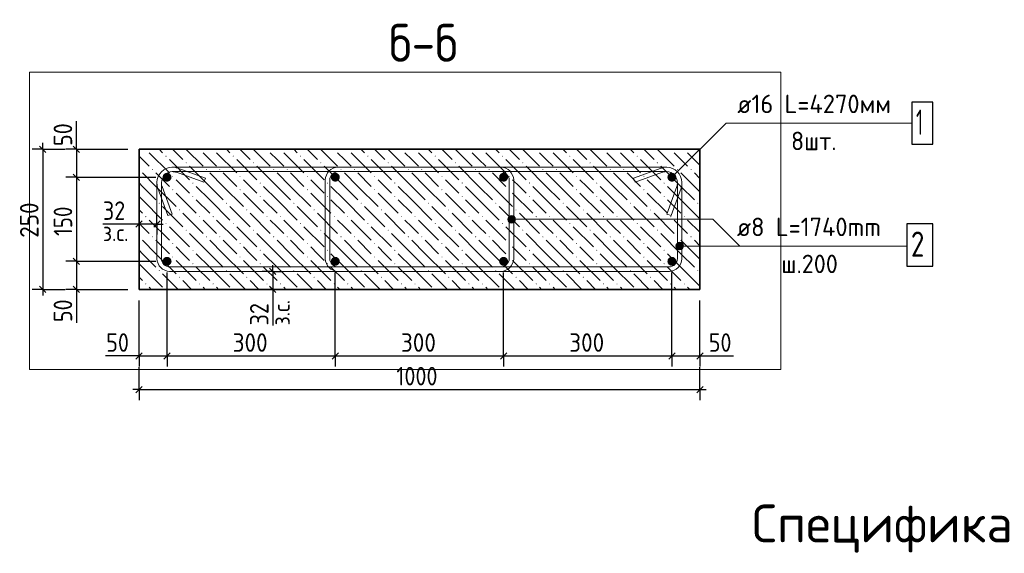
# Model space of a CAD drawing. Header units: millimetres. Extents: x 0 to 50400, y 0 to 35640.
# Tile 11 of 13: x 19548 to 33591, y 20137 to 27752. Entities that reach past the tile are written whole.
import ezdxf

# ---------------------------------------------------------------- set-up
doc = ezdxf.new("R2010")
doc.units = ezdxf.units.MM
doc.linetypes.add('______2', pattern=[324, 240, -84])
for name, color, linetype, lineweight in [('Standard', 7, 'Continuous', 25), ('ЖБ Пилон', 7, 'Continuous', 35), ('Заголовок чертежа', 7, 'Continuous', 25), ('Позиционная метка линия выноска', 7, 'Continuous', 13)]:
    doc.layers.add(name, color=color, linetype=linetype, lineweight=lineweight)
doc.layers.add('Размерная выноска', color=7, linetype='Continuous')
doc.layers.add('Стена фоновая арматура Х1', color=7, linetype='______2', true_color=0xa0a0a0)
doc.layers.add('Стена Хомут', color=7, linetype='______2', true_color=0xa0a0a0)
doc.styles.add('ISOCPEUR', font='txt')

msp = doc.modelspace()

# ---------------------------------------------------------------- hatches: boundary and pattern name
at = {"layer": 'ЖБ Пилон', "linetype": 'Continuous', "lineweight": 18, "transparency": 33554687}
for points in [[(21355, 25901), (21347, 25893), (21339, 25901), (21342, 25904), (21352, 25904)], [(22123, 25901), (22115, 25893), (22107, 25901), (22110, 25904), (22120, 25904)], [(22315, 25901), (22307, 25893), (22299, 25901), (22302, 25904), (22312, 25904)], [(23083, 25901), (23075, 25893), (23067, 25901), (23070, 25904), (23080, 25904)], [(23275, 25901), (23267, 25893), (23259, 25901), (23262, 25904), (23272, 25904)], [(24043, 25901), (24035, 25893), (24027, 25901), (24030, 25904), (24040, 25904)], [(24235, 25901), (24227, 25893), (24219, 25901), (24222, 25904), (24232, 25904)], [(25003, 25901), (24995, 25893), (24987, 25901), (24990, 25904), (25000, 25904)], [(25195, 25901), (25187, 25893), (25179, 25901), (25182, 25904), (25192, 25904)], [(25963, 25901), (25955, 25893), (25947, 25901), (25950, 25904), (25960, 25904)], [(26155, 25901), (26147, 25893), (26139, 25901), (26142, 25904), (26152, 25904)], [(26923, 25901), (26915, 25893), (26907, 25901), (26910, 25904), (26920, 25904)], [(27115, 25901), (27107, 25893), (27099, 25901), (27102, 25904), (27112, 25904)], [(27883, 25901), (27875, 25893), (27867, 25901), (27870, 25904), (27880, 25904)], [(28075, 25901), (28067, 25893), (28059, 25901), (28062, 25904), (28072, 25904)], [(28843, 25901), (28835, 25893), (28827, 25901), (28830, 25904), (28840, 25904)], [(29035, 25901), (29027, 25893), (29019, 25901), (29022, 25904), (29032, 25904)], [(21643, 25805), (21635, 25797), (21627, 25805), (21635, 25813)], [(21931, 25709), (21923, 25701), (21915, 25709), (21923, 25717)], [(22603, 25805), (22595, 25797), (22587, 25805), (22595, 25813)], [(22891, 25709), (22883, 25701), (22875, 25709), (22883, 25717)], [(23563, 25805), (23555, 25797), (23547, 25805), (23555, 25813)], [(23851, 25709), (23843, 25701), (23835, 25709), (23843, 25717)], [(24523, 25805), (24515, 25797), (24507, 25805), (24515, 25813)], [(24811, 25709), (24803, 25701), (24795, 25709), (24803, 25717)], [(25483, 25805), (25475, 25797), (25467, 25805), (25475, 25813)], [(25771, 25709), (25763, 25701), (25755, 25709), (25763, 25717)], [(26443, 25805), (26435, 25797), (26427, 25805), (26435, 25813)], [(26731, 25709), (26723, 25701), (26715, 25709), (26723, 25717)], [(27403, 25805), (27395, 25797), (27387, 25805), (27395, 25813)], [(27691, 25709), (27683, 25701), (27675, 25709), (27683, 25717)], [(28363, 25805), (28355, 25797), (28347, 25805), (28355, 25813)], [(28651, 25709), (28643, 25701), (28635, 25709), (28643, 25717)], [(21259, 25613), (21251, 25605), (21250, 25606), (21250, 25619), (21251, 25621)], [(21451, 25613), (21443, 25605), (21435, 25613), (21443, 25621)], [(22219, 25613), (22211, 25605), (22203, 25613), (22211, 25621)], [(22411, 25613), (22403, 25605), (22395, 25613), (22403, 25621)], [(23179, 25613), (23171, 25605), (23163, 25613), (23171, 25621)], [(23371, 25613), (23363, 25605), (23355, 25613), (23363, 25621)], [(24139, 25613), (24131, 25605), (24123, 25613), (24131, 25621)], [(24331, 25613), (24323, 25605), (24315, 25613), (24323, 25621)], [(25099, 25613), (25091, 25605), (25083, 25613), (25091, 25621)], [(25291, 25613), (25283, 25605), (25275, 25613), (25283, 25621)], [(26059, 25613), (26051, 25605), (26043, 25613), (26051, 25621)], [(26251, 25613), (26243, 25605), (26235, 25613), (26243, 25621)], [(27019, 25613), (27011, 25605), (27003, 25613), (27011, 25621)], [(27211, 25613), (27203, 25605), (27195, 25613), (27203, 25621)], [(27979, 25613), (27971, 25605), (27963, 25613), (27971, 25621)], [(28171, 25613), (28163, 25605), (28155, 25613), (28163, 25621)], [(28939, 25613), (28931, 25605), (28923, 25613), (28931, 25621)], [(29131, 25613), (29123, 25605), (29115, 25613), (29123, 25621)], [(21739, 25517), (21731, 25509), (21723, 25517), (21731, 25525)], [(22027, 25421), (22019, 25413), (22011, 25421), (22019, 25429)], [(22699, 25517), (22691, 25509), (22683, 25517), (22691, 25525)], [(22987, 25421), (22979, 25413), (22971, 25421), (22979, 25429)], [(23659, 25517), (23651, 25509), (23643, 25517), (23651, 25525)], [(23947, 25421), (23939, 25413), (23931, 25421), (23939, 25429)], [(24619, 25517), (24611, 25509), (24603, 25517), (24611, 25525)], [(24907, 25421), (24899, 25413), (24891, 25421), (24899, 25429)], [(25579, 25517), (25571, 25509), (25563, 25517), (25571, 25525)], [(25867, 25421), (25859, 25413), (25851, 25421), (25859, 25429)], [(26539, 25517), (26531, 25509), (26523, 25517), (26531, 25525)], [(26827, 25421), (26819, 25413), (26811, 25421), (26819, 25429)], [(27499, 25517), (27491, 25509), (27483, 25517), (27491, 25525)], [(27787, 25421), (27779, 25413), (27771, 25421), (27779, 25429)], [(28459, 25517), (28451, 25509), (28443, 25517), (28451, 25525)], [(28747, 25421), (28739, 25413), (28731, 25421), (28739, 25429)], [(21739, 25325), (21731, 25317), (21723, 25325), (21731, 25333)], [(22699, 25325), (22691, 25317), (22683, 25325), (22691, 25333)], [(23659, 25325), (23651, 25317), (23643, 25325), (23651, 25333)], [(24619, 25325), (24611, 25317), (24603, 25325), (24611, 25333)], [(25579, 25325), (25571, 25317), (25563, 25325), (25571, 25333)], [(26539, 25325), (26531, 25317), (26523, 25325), (26531, 25333)], [(27499, 25325), (27491, 25317), (27483, 25325), (27491, 25333)], [(28459, 25325), (28451, 25317), (28443, 25325), (28451, 25333)], [(21547, 25133), (21539, 25125), (21531, 25133), (21539, 25141)], [(22027, 25229), (22019, 25221), (22011, 25229), (22019, 25237)], [(22507, 25133), (22499, 25125), (22491, 25133), (22499, 25141)], [(22987, 25229), (22979, 25221), (22971, 25229), (22979, 25237)], [(23467, 25133), (23459, 25125), (23451, 25133), (23459, 25141)], [(23947, 25229), (23939, 25221), (23931, 25229), (23939, 25237)], [(24427, 25133), (24419, 25125), (24411, 25133), (24419, 25141)], [(24907, 25229), (24899, 25221), (24891, 25229), (24899, 25237)], [(25387, 25133), (25379, 25125), (25371, 25133), (25379, 25141)], [(25867, 25229), (25859, 25221), (25851, 25229), (25859, 25237)], [(26347, 25133), (26339, 25125), (26331, 25133), (26339, 25141)], [(26827, 25229), (26819, 25221), (26811, 25229), (26819, 25237)], [(27307, 25133), (27299, 25125), (27291, 25133), (27299, 25141)], [(27787, 25229), (27779, 25221), (27771, 25229), (27779, 25237)], [(28267, 25133), (28259, 25125), (28251, 25133), (28259, 25141)], [(28747, 25229), (28739, 25221), (28731, 25229), (28739, 25237)], [(29227, 25133), (29219, 25125), (29211, 25133), (29219, 25141)], [(21835, 25037), (21827, 25029), (21819, 25037), (21827, 25045)], [(22795, 25037), (22787, 25029), (22779, 25037), (22787, 25045)], [(23755, 25037), (23747, 25029), (23739, 25037), (23747, 25045)], [(24715, 25037), (24707, 25029), (24699, 25037), (24707, 25045)], [(25675, 25037), (25667, 25029), (25659, 25037), (25667, 25045)], [(26635, 25037), (26627, 25029), (26619, 25037), (26627, 25045)], [(27595, 25037), (27587, 25029), (27579, 25037), (27587, 25045)], [(28555, 25037), (28547, 25029), (28539, 25037), (28547, 25045)], [(21355, 24941), (21347, 24933), (21339, 24941), (21347, 24949)], [(22123, 24941), (22115, 24933), (22107, 24941), (22115, 24949)], [(22315, 24941), (22307, 24933), (22299, 24941), (22307, 24949)], [(23083, 24941), (23075, 24933), (23067, 24941), (23075, 24949)], [(23275, 24941), (23267, 24933), (23259, 24941), (23267, 24949)], [(24043, 24941), (24035, 24933), (24027, 24941), (24035, 24949)], [(24235, 24941), (24227, 24933), (24219, 24941), (24227, 24949)], [(25003, 24941), (24995, 24933), (24987, 24941), (24995, 24949)], [(25195, 24941), (25187, 24933), (25179, 24941), (25187, 24949)], [(25963, 24941), (25955, 24933), (25947, 24941), (25955, 24949)], [(26155, 24941), (26147, 24933), (26139, 24941), (26147, 24949)], [(26923, 24941), (26915, 24933), (26907, 24941), (26915, 24949)], [(27115, 24941), (27107, 24933), (27099, 24941), (27107, 24949)], [(27883, 24941), (27875, 24933), (27867, 24941), (27875, 24949)], [(28075, 24941), (28067, 24933), (28059, 24941), (28067, 24949)], [(28843, 24941), (28835, 24933), (28827, 24941), (28835, 24949)], [(29035, 24941), (29027, 24933), (29019, 24941), (29027, 24949)], [(21643, 24845), (21635, 24837), (21627, 24845), (21635, 24853)], [(21931, 24749), (21923, 24741), (21915, 24749), (21923, 24757)], [(22603, 24845), (22595, 24837), (22587, 24845), (22595, 24853)], [(22891, 24749), (22883, 24741), (22875, 24749), (22883, 24757)], [(23563, 24845), (23555, 24837), (23547, 24845), (23555, 24853)], [(23851, 24749), (23843, 24741), (23835, 24749), (23843, 24757)], [(24523, 24845), (24515, 24837), (24507, 24845), (24515, 24853)], [(24811, 24749), (24803, 24741), (24795, 24749), (24803, 24757)], [(25483, 24845), (25475, 24837), (25467, 24845), (25475, 24853)], [(25771, 24749), (25763, 24741), (25755, 24749), (25763, 24757)], [(26443, 24845), (26435, 24837), (26427, 24845), (26435, 24853)], [(26731, 24749), (26723, 24741), (26715, 24749), (26723, 24757)], [(27403, 24845), (27395, 24837), (27387, 24845), (27395, 24853)], [(27691, 24749), (27683, 24741), (27675, 24749), (27683, 24757)], [(28363, 24845), (28355, 24837), (28347, 24845), (28355, 24853)], [(28651, 24749), (28643, 24741), (28635, 24749), (28643, 24757)], [(21259, 24653), (21251, 24645), (21250, 24646), (21250, 24659), (21251, 24661)], [(21451, 24653), (21443, 24645), (21435, 24653), (21443, 24661)], [(22219, 24653), (22211, 24645), (22203, 24653), (22211, 24661)], [(22411, 24653), (22403, 24645), (22395, 24653), (22403, 24661)], [(23179, 24653), (23171, 24645), (23163, 24653), (23171, 24661)], [(23371, 24653), (23363, 24645), (23355, 24653), (23363, 24661)], [(24139, 24653), (24131, 24645), (24123, 24653), (24131, 24661)], [(24331, 24653), (24323, 24645), (24315, 24653), (24323, 24661)], [(25099, 24653), (25091, 24645), (25083, 24653), (25091, 24661)], [(25291, 24653), (25283, 24645), (25275, 24653), (25283, 24661)], [(26059, 24653), (26051, 24645), (26043, 24653), (26051, 24661)], [(26251, 24653), (26243, 24645), (26235, 24653), (26243, 24661)], [(27019, 24653), (27011, 24645), (27003, 24653), (27011, 24661)], [(27211, 24653), (27203, 24645), (27195, 24653), (27203, 24661)], [(27979, 24653), (27971, 24645), (27963, 24653), (27971, 24661)], [(28171, 24653), (28163, 24645), (28155, 24653), (28163, 24661)], [(28939, 24653), (28931, 24645), (28923, 24653), (28931, 24661)], [(29131, 24653), (29123, 24645), (29115, 24653), (29123, 24661)], [(21739, 24557), (21731, 24549), (21723, 24557), (21731, 24565)], [(22027, 24461), (22019, 24453), (22011, 24461), (22019, 24469)], [(22699, 24557), (22691, 24549), (22683, 24557), (22691, 24565)], [(22987, 24461), (22979, 24453), (22971, 24461), (22979, 24469)], [(23659, 24557), (23651, 24549), (23643, 24557), (23651, 24565)], [(23947, 24461), (23939, 24453), (23931, 24461), (23939, 24469)], [(24619, 24557), (24611, 24549), (24603, 24557), (24611, 24565)], [(24907, 24461), (24899, 24453), (24891, 24461), (24899, 24469)], [(25579, 24557), (25571, 24549), (25563, 24557), (25571, 24565)], [(25867, 24461), (25859, 24453), (25851, 24461), (25859, 24469)], [(26539, 24557), (26531, 24549), (26523, 24557), (26531, 24565)], [(26827, 24461), (26819, 24453), (26811, 24461), (26819, 24469)], [(27499, 24557), (27491, 24549), (27483, 24557), (27491, 24565)], [(27787, 24461), (27779, 24453), (27771, 24461), (27779, 24469)], [(28459, 24557), (28451, 24549), (28443, 24557), (28451, 24565)], [(28747, 24461), (28739, 24453), (28731, 24461), (28739, 24469)], [(21739, 24365), (21731, 24357), (21723, 24365), (21731, 24373)], [(22699, 24365), (22691, 24357), (22683, 24365), (22691, 24373)], [(23659, 24365), (23651, 24357), (23643, 24365), (23651, 24373)], [(24619, 24365), (24611, 24357), (24603, 24365), (24611, 24373)], [(25579, 24365), (25571, 24357), (25563, 24365), (25571, 24373)], [(26539, 24365), (26531, 24357), (26523, 24365), (26531, 24373)], [(27499, 24365), (27491, 24357), (27483, 24365), (27491, 24373)], [(28459, 24365), (28451, 24357), (28443, 24365), (28451, 24373)], [(21547, 24173), (21539, 24165), (21531, 24173), (21539, 24181)], [(22027, 24269), (22019, 24261), (22011, 24269), (22019, 24277)], [(22507, 24173), (22499, 24165), (22491, 24173), (22499, 24181)], [(22987, 24269), (22979, 24261), (22971, 24269), (22979, 24277)], [(23467, 24173), (23459, 24165), (23451, 24173), (23459, 24181)], [(23947, 24269), (23939, 24261), (23931, 24269), (23939, 24277)], [(24427, 24173), (24419, 24165), (24411, 24173), (24419, 24181)], [(24907, 24269), (24899, 24261), (24891, 24269), (24899, 24277)], [(25387, 24173), (25379, 24165), (25371, 24173), (25379, 24181)], [(25867, 24269), (25859, 24261), (25851, 24269), (25859, 24277)], [(26347, 24173), (26339, 24165), (26331, 24173), (26339, 24181)], [(26827, 24269), (26819, 24261), (26811, 24269), (26819, 24277)], [(27307, 24173), (27299, 24165), (27291, 24173), (27299, 24181)], [(27787, 24269), (27779, 24261), (27771, 24269), (27779, 24277)], [(28267, 24173), (28259, 24165), (28251, 24173), (28259, 24181)], [(28747, 24269), (28739, 24261), (28731, 24269), (28739, 24277)], [(29227, 24173), (29219, 24165), (29211, 24173), (29219, 24181)], [(21835, 24077), (21827, 24069), (21819, 24077), (21827, 24085)], [(22795, 24077), (22787, 24069), (22779, 24077), (22787, 24085)], [(23755, 24077), (23747, 24069), (23739, 24077), (23747, 24085)], [(24715, 24077), (24707, 24069), (24699, 24077), (24707, 24085)], [(25675, 24077), (25667, 24069), (25659, 24077), (25667, 24085)], [(26635, 24077), (26627, 24069), (26619, 24077), (26627, 24085)], [(27595, 24077), (27587, 24069), (27579, 24077), (27587, 24085)], [(28555, 24077), (28547, 24069), (28539, 24077), (28547, 24085)], [(21355, 23981), (21347, 23973), (21339, 23981), (21347, 23989)], [(22123, 23981), (22115, 23973), (22107, 23981), (22115, 23989)], [(22315, 23981), (22307, 23973), (22299, 23981), (22307, 23989)], [(23083, 23981), (23075, 23973), (23067, 23981), (23075, 23989)], [(23275, 23981), (23267, 23973), (23259, 23981), (23267, 23989)], [(24043, 23981), (24035, 23973), (24027, 23981), (24035, 23989)], [(24235, 23981), (24227, 23973), (24219, 23981), (24227, 23989)], [(25003, 23981), (24995, 23973), (24987, 23981), (24995, 23989)], [(25195, 23981), (25187, 23973), (25179, 23981), (25187, 23989)], [(25963, 23981), (25955, 23973), (25947, 23981), (25955, 23989)], [(26155, 23981), (26147, 23973), (26139, 23981), (26147, 23989)], [(26923, 23981), (26915, 23973), (26907, 23981), (26915, 23989)], [(27115, 23981), (27107, 23973), (27099, 23981), (27107, 23989)], [(27883, 23981), (27875, 23973), (27867, 23981), (27875, 23989)], [(28075, 23981), (28067, 23973), (28059, 23981), (28067, 23989)], [(28843, 23981), (28835, 23973), (28827, 23981), (28835, 23989)], [(29035, 23981), (29027, 23973), (29019, 23981), (29027, 23989)]]:
    msp.add_hatch(color=7, dxfattribs=at).paths.add_polyline_path(points, flags=16)
at = {"layer": 'Позиционная метка линия выноска', "linetype": 'Continuous', "lineweight": 13, "transparency": 33554687}
for points in [[(26517, 24877), (26517, 24931), (26509, 24904)], [(26517, 24931), (26536, 24857), (26536, 24950)], [(26517, 24931), (26517, 24877), (26536, 24857)], [(26536, 24950), (26563, 24850), (26563, 24958)], [(26536, 24950), (26536, 24857), (26563, 24850)], [(26563, 24958), (26563, 24850), (26590, 24857)], [(26563, 24958), (26590, 24857), (26590, 24950)], [(26590, 24950), (26590, 24857), (26609, 24877)], [(26590, 24950), (26609, 24877), (26609, 24931)], [(26609, 24931), (26609, 24877), (26617, 24904)], [(28935, 24568), (28962, 24468), (28962, 24576)], [(28962, 24576), (28962, 24468), (28989, 24475)], [(28962, 24576), (28989, 24475), (28989, 24568)], [(28915, 24495), (28915, 24549), (28908, 24522)], [(28915, 24549), (28935, 24475), (28935, 24568)], [(28915, 24549), (28915, 24495), (28935, 24475)], [(28935, 24568), (28935, 24475), (28962, 24468)], [(28989, 24568), (28989, 24475), (29008, 24495)], [(28989, 24568), (29008, 24495), (29008, 24549)], [(29008, 24549), (29008, 24495), (29016, 24522)]]:
    msp.add_hatch(color=7, dxfattribs=at).paths.add_polyline_path(points)
at = {"layer": 'Стена фоновая арматура Х1', "linetype": 'Continuous', "lineweight": 18, "transparency": 33554687}
for points in [[(21714, 25504), (21709, 25528), (21695, 25549), (21674, 25563), (21650, 25568), (21625, 25563), (21604, 25549), (21591, 25528), (21586, 25504), (21591, 25479), (21604, 25459), (21625, 25445), (21650, 25440), (21674, 25445), (21695, 25459), (21709, 25479)], [(24114, 25504), (24109, 25528), (24095, 25549), (24074, 25563), (24050, 25568), (24025, 25563), (24004, 25549), (23991, 25528), (23986, 25504), (23991, 25479), (24004, 25459), (24025, 25445), (24050, 25440), (24074, 25445), (24095, 25459), (24109, 25479)], [(26514, 25504), (26509, 25528), (26495, 25549), (26474, 25563), (26450, 25568), (26425, 25563), (26404, 25549), (26391, 25528), (26386, 25504), (26391, 25479), (26404, 25459), (26425, 25445), (26450, 25440), (26474, 25445), (26495, 25459), (26509, 25479)], [(28914, 25504), (28909, 25528), (28895, 25549), (28874, 25563), (28850, 25568), (28825, 25563), (28804, 25549), (28791, 25528), (28786, 25504), (28791, 25479), (28804, 25459), (28825, 25445), (28850, 25440), (28874, 25445), (28895, 25459), (28909, 25479)], [(21714, 24304), (21709, 24328), (21695, 24349), (21674, 24363), (21650, 24368), (21625, 24363), (21604, 24349), (21591, 24328), (21586, 24304), (21591, 24279), (21604, 24259), (21625, 24245), (21650, 24240), (21674, 24245), (21695, 24259), (21709, 24279)], [(24114, 24304), (24109, 24328), (24095, 24349), (24074, 24363), (24050, 24368), (24025, 24363), (24004, 24349), (23991, 24328), (23986, 24304), (23991, 24279), (24004, 24259), (24025, 24245), (24050, 24240), (24074, 24245), (24095, 24259), (24109, 24279)], [(26514, 24304), (26509, 24328), (26495, 24349), (26474, 24363), (26450, 24368), (26425, 24363), (26404, 24349), (26391, 24328), (26386, 24304), (26391, 24279), (26404, 24259), (26425, 24245), (26450, 24240), (26474, 24245), (26495, 24259), (26509, 24279)], [(28914, 24304), (28909, 24328), (28895, 24349), (28874, 24363), (28850, 24368), (28825, 24363), (28804, 24349), (28791, 24328), (28786, 24304), (28791, 24279), (28804, 24259), (28825, 24245), (28850, 24240), (28874, 24245), (28895, 24259), (28909, 24279)]]:
    msp.add_hatch(color=7, dxfattribs=at).paths.add_polyline_path(points)

# ---------------------------------------------------------------- linework, layer by layer
at = {"layer": 'Standard', "color": 7, "linetype": 'Continuous', "lineweight": -3, "transparency": 33554687}
for p, q in [((19877, 25904), (19877, 25994)), ((20357, 25904), (20357, 25994)), ((19877, 25904), (19727, 25904)), ((19877, 25904), (20027, 25904)), ((19877, 25904), (20197, 25904)), ((20357, 25904), (20207, 25904)), ((20357, 25904), (20507, 25904)), ((20357, 25904), (21090, 25904)), ((20357, 25504), (20207, 25504)), ((20357, 25504), (20507, 25504)), ((20357, 25504), (21490, 25504)), ((20357, 25504), (20357, 24304)), ((21250, 24835), (21250, 24985)), ((21506, 24835), (21506, 24985)), ((21250, 24835), (21160, 24835)), ((21250, 24835), (21250, 24685)), ((21506, 24835), (21250, 24835)), ((21506, 24835), (21506, 24685)), ((21506, 24835), (21596, 24835)), ((20357, 24304), (20207, 24304)), ((20357, 24304), (20507, 24304)), ((20357, 24304), (21490, 24304)), ((20357, 24304), (20357, 23904)), ((23157, 24160), (23007, 24160)), ((23157, 24160), (23157, 24250)), ((23157, 24160), (23307, 24160)), ((23157, 24160), (23157, 23904)), ((19877, 23904), (19727, 23904)), ((19877, 23904), (20027, 23904)), ((19877, 23904), (20197, 23904)), ((19877, 23904), (19877, 23814)), ((20357, 23904), (20207, 23904)), ((20357, 23904), (20507, 23904)), ((20357, 23904), (21090, 23904)), ((20357, 23904), (20357, 23814)), ((23157, 23904), (23007, 23904)), ((23157, 23904), (23307, 23904)), ((23157, 23904), (23157, 23814)), ((21250, 22953), (21250, 23103)), ((21650, 22953), (21650, 23103)), ((24050, 22953), (24050, 23103)), ((26450, 22953), (26450, 23103)), ((28850, 22953), (28850, 23103)), ((29250, 22953), (29250, 23103)), ((21250, 22953), (21160, 22953)), ((21250, 22953), (21250, 22803)), ((21250, 22953), (21650, 22953)), ((21650, 22953), (21650, 22803)), ((21650, 22953), (24050, 22953)), ((24050, 22953), (24050, 22803)), ((24050, 22953), (26450, 22953)), ((26450, 22953), (26450, 22803)), ((26450, 22953), (28850, 22953)), ((28850, 22953), (28850, 22803)), ((28850, 22953), (29250, 22953)), ((29250, 22953), (29250, 22803)), ((29250, 22953), (29340, 22953)), ((21250, 22473), (21250, 22793)), ((29250, 22473), (29250, 22793)), ((21250, 22473), (21250, 22623)), ((29250, 22473), (29250, 22623)), ((21250, 22473), (21160, 22473)), ((21250, 22473), (21250, 22323)), ((21250, 22473), (29250, 22473)), ((29250, 22473), (29250, 22323)), ((29250, 22473), (29340, 22473))]:
    msp.add_line(p, q, dxfattribs=at)
at = {"layer": 'Standard', "color": 7, "linetype": 'Continuous', "lineweight": 25, "transparency": 33554687}
for p, q in [((19832, 25949), (19922, 25859)), ((20312, 25949), (20402, 25859)), ((20312, 25549), (20402, 25459)), ((21295, 24880), (21205, 24790)), ((21551, 24880), (21461, 24790)), ((20312, 24349), (20402, 24259)), ((23112, 24205), (23202, 24115)), ((19832, 23949), (19922, 23859)), ((20312, 23949), (20402, 23859)), ((23112, 23949), (23202, 23859)), ((21205, 22908), (21295, 22998)), ((21605, 22908), (21695, 22998)), ((24005, 22908), (24095, 22998)), ((26405, 22908), (26495, 22998)), ((28805, 22908), (28895, 22998)), ((29205, 22908), (29295, 22998)), ((21205, 22428), (21295, 22518)), ((29205, 22428), (29295, 22518))]:
    msp.add_line(p, q, dxfattribs=at)
at = {"layer": 'Standard', "color": 254, "linetype": 'Continuous', "lineweight": 18, "true_color": 0xc4c4ff, "transparency": 33554687}
msp.add_lwpolyline([(30402, 27002), (19688, 27002), (19688, 22762), (30402, 22762), (30402, 27002)], dxfattribs=at)
at = {"layer": 'Standard', "color": 7, "linetype": 'Continuous', "lineweight": -3, "transparency": 33554687}
for points in [[(19877, 25904), (19877, 24520), (19877, 24520), (19877, 23904)], [(20357, 25904), (20357, 25825), (20357, 25825), (20357, 25504)], [(21650, 22953), (21650, 22973), (21650, 22973), (21650, 22973), (21650, 22973), (21650, 22973), (21650, 22973), (21650, 22973), (21650, 22973), (21650, 23310), (21650, 23310), (21650, 24144)], [(24050, 22953), (24050, 22973), (24050, 22973), (24050, 22973), (24050, 22973), (24050, 22973), (24050, 22973), (24050, 24144)], [(26450, 22953), (26450, 22973), (26450, 22973), (26450, 22973), (26450, 22973), (26450, 24144)], [(28850, 22953), (28850, 22973), (28850, 22973), (28850, 24144)], [(21250, 22953), (21250, 22973), (21250, 22973), (21250, 22973), (21250, 22973), (21250, 22973), (21250, 22973), (21250, 22973), (21250, 22973), (21250, 23161), (21250, 23161), (21250, 23744)], [(29250, 22953), (29250, 22973), (29250, 22973), (29250, 23744)]]:
    msp.add_lwpolyline(points, dxfattribs=at)
at = {"layer": 'ЖБ Пилон', "color": 7, "linetype": 'Continuous', "lineweight": 35, "transparency": 33554687}
for p, q in [((29250, 25904), (21250, 25904)), ((21250, 25904), (21250, 23904)), ((29250, 23904), (29250, 25904)), ((21250, 23904), (29250, 23904))]:
    msp.add_line(p, q, dxfattribs=at)
at = {"layer": 'ЖБ Пилон', "color": 9, "linetype": 'Continuous', "lineweight": 18, "true_color": 0xc7c7c7, "transparency": 33554687}
for p, q in [((21683, 25565), (21395, 25853)), ((21536, 25904), (21587, 25853)), ((21875, 25757), (21728, 25904)), ((22163, 25661), (21920, 25904)), ((22163, 25853), (22259, 25757)), ((22643, 25565), (22355, 25853)), ((22496, 25904), (22547, 25853)), ((22835, 25757), (22688, 25904)), ((23123, 25661), (22880, 25904)), ((23123, 25853), (23219, 25757)), ((23603, 25565), (23315, 25853)), ((23456, 25904), (23507, 25853)), ((23795, 25757), (23648, 25904)), ((24083, 25661), (23840, 25904)), ((24083, 25853), (24179, 25757)), ((24563, 25565), (24275, 25853)), ((24416, 25904), (24467, 25853)), ((24755, 25757), (24608, 25904)), ((25043, 25661), (24800, 25904)), ((25043, 25853), (25139, 25757)), ((25523, 25565), (25235, 25853)), ((25376, 25904), (25427, 25853)), ((25715, 25757), (25568, 25904)), ((26003, 25661), (25760, 25904)), ((26003, 25853), (26099, 25757)), ((26483, 25565), (26195, 25853)), ((26336, 25904), (26387, 25853)), ((26675, 25757), (26528, 25904)), ((26963, 25661), (26720, 25904)), ((26963, 25853), (27059, 25757)), ((27443, 25565), (27155, 25853)), ((27296, 25904), (27347, 25853)), ((27635, 25757), (27488, 25904)), ((27923, 25661), (27680, 25904)), ((27923, 25853), (28019, 25757)), ((28403, 25565), (28115, 25853)), ((28256, 25904), (28307, 25853)), ((28595, 25757), (28448, 25904)), ((28883, 25661), (28640, 25904)), ((28883, 25853), (28979, 25757)), ((29250, 25678), (29075, 25853)), ((29216, 25904), (29250, 25870)), ((21250, 25806), (21299, 25757)), ((21299, 25757), (21395, 25661)), ((21971, 25469), (21683, 25757)), ((22259, 25757), (22355, 25661)), ((22931, 25469), (22643, 25757)), ((23219, 25757), (23315, 25661)), ((23891, 25469), (23603, 25757)), ((24179, 25757), (24275, 25661)), ((24851, 25469), (24563, 25757)), ((25139, 25757), (25235, 25661)), ((25811, 25469), (25523, 25757)), ((26099, 25757), (26195, 25661)), ((26771, 25469), (26483, 25757)), ((27059, 25757), (27155, 25661)), ((27731, 25469), (27443, 25757)), ((28019, 25757), (28115, 25661)), ((28691, 25469), (28403, 25757)), ((28979, 25757), (29075, 25661)), ((21491, 25373), (21299, 25565)), ((21683, 25373), (21491, 25565)), ((22259, 25373), (21971, 25661)), ((22451, 25373), (22259, 25565)), ((22643, 25373), (22451, 25565)), ((23219, 25373), (22931, 25661)), ((23411, 25373), (23219, 25565)), ((23603, 25373), (23411, 25565)), ((24179, 25373), (23891, 25661)), ((24371, 25373), (24179, 25565)), ((24563, 25373), (24371, 25565)), ((25139, 25373), (24851, 25661)), ((25331, 25373), (25139, 25565)), ((25523, 25373), (25331, 25565)), ((26099, 25373), (25811, 25661)), ((26291, 25373), (26099, 25565)), ((26483, 25373), (26291, 25565)), ((27059, 25373), (26771, 25661)), ((27251, 25373), (27059, 25565)), ((27443, 25373), (27251, 25565)), ((28019, 25373), (27731, 25661)), ((28211, 25373), (28019, 25565)), ((28403, 25373), (28211, 25565)), ((28979, 25373), (28691, 25661)), ((29171, 25373), (28979, 25565)), ((29250, 25486), (29171, 25565)), ((21299, 25373), (21250, 25422)), ((21779, 25469), (21875, 25373)), ((22739, 25469), (22835, 25373)), ((23699, 25469), (23795, 25373)), ((24659, 25469), (24755, 25373)), ((25619, 25469), (25715, 25373)), ((26579, 25469), (26675, 25373)), ((27539, 25469), (27635, 25373)), ((28499, 25469), (28595, 25373)), ((21491, 25181), (21299, 25373)), ((21491, 25373), (21779, 25085)), ((22067, 24989), (21779, 25277)), ((21875, 25373), (21971, 25277)), ((22259, 25181), (22067, 25373)), ((22451, 25181), (22259, 25373)), ((22451, 25373), (22739, 25085)), ((23027, 24989), (22739, 25277)), ((22835, 25373), (22931, 25277)), ((23219, 25181), (23027, 25373)), ((23411, 25181), (23219, 25373)), ((23411, 25373), (23699, 25085)), ((23987, 24989), (23699, 25277)), ((23795, 25373), (23891, 25277)), ((24179, 25181), (23987, 25373)), ((24371, 25181), (24179, 25373)), ((24371, 25373), (24659, 25085)), ((24947, 24989), (24659, 25277)), ((24755, 25373), (24851, 25277)), ((25139, 25181), (24947, 25373)), ((25331, 25181), (25139, 25373)), ((25331, 25373), (25619, 25085)), ((25907, 24989), (25619, 25277)), ((25715, 25373), (25811, 25277)), ((26099, 25181), (25907, 25373)), ((26291, 25181), (26099, 25373)), ((26291, 25373), (26579, 25085)), ((26867, 24989), (26579, 25277)), ((26675, 25373), (26771, 25277)), ((27059, 25181), (26867, 25373)), ((27251, 25181), (27059, 25373)), ((27251, 25373), (27539, 25085)), ((27827, 24989), (27539, 25277)), ((27635, 25373), (27731, 25277)), ((28019, 25181), (27827, 25373)), ((28211, 25181), (28019, 25373)), ((28211, 25373), (28499, 25085)), ((28787, 24989), (28499, 25277)), ((28595, 25373), (28691, 25277)), ((28979, 25181), (28787, 25373)), ((29171, 25181), (28979, 25373)), ((29171, 25373), (29250, 25294)), ((21299, 25181), (21250, 25230)), ((21299, 25181), (21587, 24893)), ((22259, 24989), (22067, 25181)), ((22259, 25181), (22547, 24893)), ((23219, 24989), (23027, 25181)), ((23219, 25181), (23507, 24893)), ((24179, 24989), (23987, 25181)), ((24179, 25181), (24467, 24893)), ((25139, 24989), (24947, 25181)), ((25139, 25181), (25427, 24893)), ((26099, 24989), (25907, 25181)), ((26099, 25181), (26387, 24893)), ((27059, 24989), (26867, 25181)), ((27059, 25181), (27347, 24893)), ((28019, 24989), (27827, 25181)), ((28019, 25181), (28307, 24893)), ((28979, 24989), (28787, 25181)), ((28979, 25181), (29250, 24910)), ((21299, 24989), (21250, 25038)), ((21875, 24797), (21587, 25085)), ((22835, 24797), (22547, 25085)), ((23795, 24797), (23507, 25085)), ((24755, 24797), (24467, 25085)), ((25715, 24797), (25427, 25085)), ((26675, 24797), (26387, 25085)), ((27635, 24797), (27347, 25085)), ((28595, 24797), (28307, 25085)), ((21683, 24605), (21395, 24893)), ((22163, 24701), (21875, 24989)), ((22163, 24893), (22259, 24797)), ((22643, 24605), (22355, 24893)), ((23123, 24701), (22835, 24989)), ((23123, 24893), (23219, 24797)), ((23603, 24605), (23315, 24893)), ((24083, 24701), (23795, 24989)), ((24083, 24893), (24179, 24797)), ((24563, 24605), (24275, 24893)), ((25043, 24701), (24755, 24989)), ((25043, 24893), (25139, 24797)), ((25523, 24605), (25235, 24893)), ((26003, 24701), (25715, 24989)), ((26003, 24893), (26099, 24797)), ((26483, 24605), (26195, 24893)), ((26963, 24701), (26675, 24989)), ((26963, 24893), (27059, 24797)), ((27443, 24605), (27155, 24893)), ((27923, 24701), (27635, 24989)), ((27923, 24893), (28019, 24797)), ((28403, 24605), (28115, 24893)), ((28883, 24701), (28595, 24989)), ((28883, 24893), (28979, 24797)), ((29250, 24718), (29075, 24893)), ((21250, 24846), (21299, 24797)), ((21299, 24797), (21395, 24701)), ((21971, 24509), (21683, 24797)), ((22259, 24797), (22355, 24701)), ((22931, 24509), (22643, 24797)), ((23219, 24797), (23315, 24701)), ((23891, 24509), (23603, 24797)), ((24179, 24797), (24275, 24701)), ((24851, 24509), (24563, 24797)), ((25139, 24797), (25235, 24701)), ((25811, 24509), (25523, 24797)), ((26099, 24797), (26195, 24701)), ((26771, 24509), (26483, 24797)), ((27059, 24797), (27155, 24701)), ((27731, 24509), (27443, 24797)), ((28019, 24797), (28115, 24701)), ((28691, 24509), (28403, 24797)), ((28979, 24797), (29075, 24701)), ((21491, 24413), (21299, 24605)), ((21683, 24413), (21491, 24605)), ((22259, 24413), (21971, 24701)), ((22451, 24413), (22259, 24605)), ((22643, 24413), (22451, 24605)), ((23219, 24413), (22931, 24701)), ((23411, 24413), (23219, 24605)), ((23603, 24413), (23411, 24605)), ((24179, 24413), (23891, 24701)), ((24371, 24413), (24179, 24605)), ((24563, 24413), (24371, 24605)), ((25139, 24413), (24851, 24701)), ((25331, 24413), (25139, 24605)), ((25523, 24413), (25331, 24605)), ((26099, 24413), (25811, 24701)), ((26291, 24413), (26099, 24605)), ((26483, 24413), (26291, 24605)), ((27059, 24413), (26771, 24701)), ((27251, 24413), (27059, 24605)), ((27443, 24413), (27251, 24605)), ((28019, 24413), (27731, 24701)), ((28211, 24413), (28019, 24605)), ((28403, 24413), (28211, 24605)), ((28979, 24413), (28691, 24701)), ((29171, 24413), (28979, 24605)), ((29250, 24526), (29171, 24605)), ((21299, 24413), (21250, 24462)), ((21779, 24509), (21875, 24413)), ((22739, 24509), (22835, 24413)), ((23699, 24509), (23795, 24413)), ((24659, 24509), (24755, 24413)), ((25619, 24509), (25715, 24413)), ((26579, 24509), (26675, 24413)), ((27539, 24509), (27635, 24413)), ((28499, 24509), (28595, 24413)), ((21491, 24221), (21299, 24413)), ((21491, 24413), (21779, 24125)), ((22067, 24029), (21779, 24317)), ((21875, 24413), (21971, 24317)), ((22259, 24221), (22067, 24413)), ((22451, 24221), (22259, 24413)), ((22451, 24413), (22739, 24125)), ((23027, 24029), (22739, 24317)), ((22835, 24413), (22931, 24317)), ((23219, 24221), (23027, 24413)), ((23411, 24221), (23219, 24413)), ((23411, 24413), (23699, 24125)), ((23987, 24029), (23699, 24317)), ((23795, 24413), (23891, 24317)), ((24179, 24221), (23987, 24413)), ((24371, 24221), (24179, 24413)), ((24371, 24413), (24659, 24125)), ((24947, 24029), (24659, 24317)), ((24755, 24413), (24851, 24317)), ((25139, 24221), (24947, 24413)), ((25331, 24221), (25139, 24413)), ((25331, 24413), (25619, 24125)), ((25907, 24029), (25619, 24317)), ((25715, 24413), (25811, 24317)), ((26099, 24221), (25907, 24413)), ((26291, 24221), (26099, 24413)), ((26291, 24413), (26579, 24125)), ((26867, 24029), (26579, 24317)), ((26675, 24413), (26771, 24317)), ((27059, 24221), (26867, 24413)), ((27251, 24221), (27059, 24413)), ((27251, 24413), (27539, 24125)), ((27827, 24029), (27539, 24317)), ((27635, 24413), (27731, 24317)), ((28019, 24221), (27827, 24413)), ((28211, 24221), (28019, 24413)), ((28211, 24413), (28499, 24125)), ((28787, 24029), (28499, 24317)), ((28595, 24413), (28691, 24317)), ((28979, 24221), (28787, 24413)), ((29171, 24221), (28979, 24413)), ((29171, 24413), (29250, 24334)), ((21299, 24221), (21250, 24270)), ((21299, 24221), (21587, 23933)), ((22259, 24029), (22067, 24221)), ((22259, 24221), (22547, 23933)), ((23219, 24029), (23027, 24221)), ((23219, 24221), (23507, 23933)), ((24179, 24029), (23987, 24221)), ((24179, 24221), (24467, 23933)), ((25139, 24029), (24947, 24221)), ((25139, 24221), (25427, 23933)), ((26099, 24029), (25907, 24221)), ((26099, 24221), (26387, 23933)), ((27059, 24029), (26867, 24221)), ((27059, 24221), (27347, 23933)), ((28019, 24029), (27827, 24221)), ((28019, 24221), (28307, 23933)), ((28979, 24029), (28787, 24221)), ((28979, 24221), (29250, 23950)), ((21299, 24029), (21250, 24078)), ((21808, 23904), (21587, 24125)), ((22000, 23904), (21875, 24029)), ((22768, 23904), (22547, 24125)), ((22960, 23904), (22835, 24029)), ((23728, 23904), (23507, 24125)), ((23920, 23904), (23795, 24029)), ((24688, 23904), (24467, 24125)), ((24880, 23904), (24755, 24029)), ((25648, 23904), (25427, 24125)), ((25840, 23904), (25715, 24029)), ((26608, 23904), (26387, 24125)), ((26800, 23904), (26675, 24029)), ((27568, 23904), (27347, 24125)), ((27760, 23904), (27635, 24029)), ((28528, 23904), (28307, 24125)), ((28720, 23904), (28595, 24029)), ((21424, 23904), (21395, 23933)), ((22163, 23933), (22192, 23904)), ((22384, 23904), (22355, 23933)), ((23123, 23933), (23152, 23904)), ((23344, 23904), (23315, 23933)), ((24083, 23933), (24112, 23904)), ((24304, 23904), (24275, 23933)), ((25043, 23933), (25072, 23904)), ((25264, 23904), (25235, 23933)), ((26003, 23933), (26032, 23904)), ((26224, 23904), (26195, 23933)), ((26963, 23933), (26992, 23904)), ((27184, 23904), (27155, 23933)), ((27923, 23933), (27952, 23904)), ((28144, 23904), (28115, 23933)), ((28883, 23933), (28912, 23904)), ((29104, 23904), (29075, 23933))]:
    msp.add_line(p, q, dxfattribs=at)
at = {"layer": 'Позиционная метка линия выноска', "color": 7, "linetype": 'Continuous', "lineweight": 13, "transparency": 33554687}
for p, q in [((28850, 25504), (29623, 26277)), ((29623, 26277), (32271, 26277)), ((26509, 24904), (26509, 24904)), ((26563, 24958), (26563, 24958)), ((26563, 24904), (29435, 24904)), ((26617, 24904), (26617, 24904)), ((29435, 24904), (29817, 24522)), ((26563, 24850), (26563, 24850)), ((28962, 24576), (28962, 24576)), ((28908, 24522), (28908, 24522)), ((28962, 24522), (32199, 24522)), ((28962, 24468), (28962, 24468)), ((29016, 24522), (29016, 24522))]:
    msp.add_line(p, q, dxfattribs=at)
for centre in [(26563, 24904), (28962, 24522)]:
    msp.add_circle(centre, 54, dxfattribs=at)
at = {"layer": 'Размерная выноска', "color": 7, "linetype": 'Continuous', "lineweight": -3, "transparency": 33554687}
for p, q in [((20357, 25904), (20357, 26304)), ((21250, 24835), (20733, 24835)), ((20357, 23904), (20357, 23424)), ((23157, 23904), (23157, 23387)), ((21250, 22953), (20770, 22953)), ((29250, 22953), (29730, 22953))]:
    msp.add_line(p, q, dxfattribs=at)
at = {"layer": 'Стена фоновая арматура Х1', "color": 7, "linetype": 'Continuous', "lineweight": 25, "transparency": 33554687}
msp.add_lwpolyline([(32271, 25977), (32571, 25977), (32571, 26577), (32271, 26577), (32271, 25977)], dxfattribs=at)
at = {"layer": 'Стена Хомут', "color": 36, "linetype": 'Continuous', "lineweight": 13, "true_color": 0x6e3c1e, "transparency": 33554687}
for points in [[(22175, 25432), (21783, 25575), (21777, 25577), (21770, 25579), (21764, 25580), (21758, 25581), (21751, 25582), (21744, 25583), (21738, 25584), (21731, 25584), (21724, 25584), (21695, 25580), (21665, 25570), (21639, 25555), (21617, 25537), (21598, 25515), (21583, 25488), (21574, 25459), (21570, 25430), (21570, 24344), (21573, 24321), (21580, 24298), (21592, 24277), (21606, 24260), (21623, 24246), (21644, 24234), (21667, 24227), (21690, 24224), (26410, 24224), (26432, 24227), (26455, 24234), (26476, 24246), (26493, 24260), (26507, 24277), (26519, 24298), (26527, 24321), (26530, 24344), (26530, 25464), (26527, 25486), (26519, 25509), (26507, 25530), (26493, 25547), (26476, 25561), (26455, 25573), (26432, 25581), (26410, 25584), (21724, 25584), (21695, 25580), (21665, 25570), (21639, 25555), (21617, 25537), (21598, 25515), (21583, 25488), (21574, 25459), (21570, 25430), (21570, 25422), (21570, 25416), (21570, 25409), (21571, 25402), (21572, 25396), (21573, 25390), (21575, 25383), (21577, 25377), (21579, 25370), (21722, 24978), (21662, 24956), (21518, 25349), (21516, 25358), (21513, 25367), (21511, 25376), (21509, 25385), (21508, 25394), (21507, 25403), (21506, 25412), (21506, 25421), (21506, 25434), (21511, 25473), (21525, 25514), (21546, 25551), (21571, 25582), (21602, 25608), (21639, 25629), (21680, 25642), (21719, 25648), (26414, 25648), (26447, 25643), (26481, 25632), (26513, 25614), (26539, 25593), (26560, 25567), (26578, 25535), (26589, 25501), (26594, 25468), (26594, 24340), (26589, 24307), (26578, 24272), (26560, 24241), (26539, 24215), (26513, 24193), (26481, 24176), (26447, 24164), (26414, 24160), (21685, 24160), (21653, 24164), (21618, 24176), (21587, 24193), (21561, 24215), (21539, 24241), (21522, 24272), (21510, 24307), (21506, 24340), (21506, 25434), (21511, 25473), (21525, 25514), (21546, 25551), (21571, 25582), (21602, 25608), (21639, 25629), (21680, 25642), (21719, 25648), (21732, 25648), (21741, 25647), (21750, 25647), (21760, 25646), (21769, 25644), (21778, 25643), (21787, 25640), (21796, 25638), (21804, 25635), (22197, 25492), (22175, 25432)], [(28302, 25492), (28695, 25635), (28704, 25638), (28713, 25640), (28722, 25643), (28731, 25644), (28740, 25646), (28749, 25647), (28758, 25647), (28767, 25648), (28780, 25648), (28819, 25642), (28860, 25629), (28897, 25608), (28928, 25582), (28954, 25551), (28975, 25514), (28988, 25473), (28994, 25434), (28994, 24340), (28989, 24307), (28978, 24272), (28960, 24241), (28939, 24215), (28913, 24193), (28881, 24176), (28847, 24164), (28814, 24160), (24085, 24160), (24053, 24164), (24018, 24176), (23987, 24193), (23961, 24215), (23939, 24241), (23922, 24272), (23910, 24307), (23906, 24340), (23906, 25468), (23910, 25501), (23922, 25535), (23939, 25567), (23961, 25593), (23987, 25614), (24018, 25632), (24053, 25643), (24085, 25648), (28780, 25648), (28819, 25642), (28860, 25629), (28897, 25608), (28928, 25582), (28954, 25551), (28975, 25514), (28988, 25473), (28994, 25434), (28994, 25421), (28993, 25412), (28993, 25403), (28992, 25394), (28990, 25385), (28989, 25376), (28986, 25367), (28984, 25358), (28981, 25349), (28838, 24956), (28778, 24978), (28921, 25370), (28923, 25377), (28924, 25383), (28926, 25390), (28927, 25396), (28928, 25402), (28929, 25409), (28930, 25416), (28930, 25422), (28930, 25430), (28926, 25459), (28916, 25488), (28901, 25515), (28883, 25537), (28861, 25555), (28834, 25570), (28805, 25580), (28776, 25584), (24090, 25584), (24067, 25581), (24044, 25573), (24023, 25561), (24006, 25547), (23992, 25530), (23980, 25509), (23973, 25486), (23970, 25464), (23970, 24344), (23973, 24321), (23980, 24298), (23992, 24277), (24006, 24260), (24023, 24246), (24044, 24234), (24067, 24227), (24090, 24224), (28810, 24224), (28832, 24227), (28855, 24234), (28876, 24246), (28893, 24260), (28907, 24277), (28919, 24298), (28927, 24321), (28930, 24344), (28930, 25430), (28926, 25459), (28916, 25488), (28901, 25515), (28883, 25537), (28861, 25555), (28834, 25570), (28805, 25580), (28776, 25584), (28768, 25584), (28762, 25584), (28755, 25583), (28748, 25582), (28742, 25581), (28735, 25580), (28729, 25579), (28723, 25577), (28716, 25575), (28324, 25432), (28302, 25492)]]:
    msp.add_lwpolyline(points, dxfattribs=at)
at = {"layer": 'Стена Хомут', "color": 7, "linetype": 'Continuous', "lineweight": 25, "transparency": 33554687}
msp.add_lwpolyline([(32199, 24237), (32571, 24237), (32571, 24837), (32199, 24837), (32199, 24237)], dxfattribs=at)

# ---------------------------------------------------------------- texts
at = {"layer": 'Standard', "color": 7, "linetype": 'Continuous', "lineweight": 25, "transparency": 33554687, "char_height": 264, "attachment_point": 7, "rotation": 90, "style": 'ISOCPEUR'}
for s, insert, width in [('\\W0.87;50', (20297, 25949), 484.71), ('\\W0.91;250', (19817, 24640), 674.38), ('\\W0.83;150', (20297, 24666), 610.29), ('\\W0.87;50', (20297, 23436), 484.72), ('\\W0.87;32', (23097, 23389), 484.71)]:
    msp.add_mtext(s, dxfattribs=dict(at, insert=insert, width=width))
at = {"layer": 'Standard', "color": 7, "linetype": 'Continuous', "lineweight": 25, "transparency": 33554687, "char_height": 264, "attachment_point": 7, "style": 'ISOCPEUR'}
for s, insert, width in [('\\W0.87;32', (20735, 24895), 484.71), ('\\W0.87;50', (20782, 23013), 484.71), ('\\W0.91;300', (22586, 23013), 674.39), ('\\W0.91;300', (24986, 23013), 674.39), ('\\W0.91;300', (27386, 23013), 674.39), ('\\W0.87;50', (29375, 23013), 484.71), ('\\W0.87;1000', (24920, 22533), 800.3)]:
    msp.add_mtext(s, dxfattribs=dict(at, insert=insert, width=width))
at = {"layer": 'Standard', "color": 7, "linetype": 'Continuous', "lineweight": 18, "transparency": 33554687, "insert": (20736, 24592), "char_height": 240, "width": 551.93, "attachment_point": 7, "style": 'ISOCPEUR'}
msp.add_mtext('\\W0.90;з.с.', dxfattribs=at)
at = {"layer": 'Standard', "color": 7, "linetype": 'Continuous', "lineweight": 18, "transparency": 33554687, "insert": (23401, 23390), "char_height": 240, "width": 551.93, "attachment_point": 7, "rotation": 90, "style": 'ISOCPEUR'}
msp.add_mtext('\\W0.90;з.с.', dxfattribs=at)
at = {"layer": 'Standard', "color": 7, "linetype": 'Continuous', "lineweight": 50, "transparency": 33554687, "insert": (29992, 20147), "char_height": 540, "width": 13273.69, "attachment_point": 7, "style": 'ISOCPEUR'}
msp.add_mtext('\\W0.99;Спецификация элементов пилона П3.0', dxfattribs=at)
at = {"layer": 'Заголовок чертежа', "color": 7, "linetype": 'Continuous', "lineweight": 50, "transparency": 33554687, "insert": (24815, 27151), "char_height": 540, "width": 1379.42, "attachment_point": 7, "style": 'ISOCPEUR'}
msp.add_mtext('\\W0.91;б-б', dxfattribs=at)
at = {"layer": 'Стена фоновая арматура Х1', "color": 7, "linetype": 'Continuous', "lineweight": 13, "transparency": 33554687, "attachment_point": 7, "style": 'ISOCPEUR'}
for s, insert, char_height, width in [('\\W0.96;ø16 L=4270мм ', (29783, 26418), 264, 2554.12), ('\\W0.56;1', (32331, 26109), 360, 280.01), ('\\W0.94;8шт. ', (30549, 25890), 264, 1021.92)]:
    msp.add_mtext(s, dxfattribs=dict(at, insert=insert, char_height=char_height, width=width))
at = {"layer": 'Стена Хомут', "color": 7, "linetype": 'Continuous', "lineweight": 13, "transparency": 33554687, "attachment_point": 7, "style": 'ISOCPEUR'}
for s, insert, char_height, width in [('\\W0.96;ø8 L=1740mm ', (29777, 24663), 264, 2422.06), ('\\W0.78;2', (32259, 24369), 360, 391.69), ('\\W0.95;ш.200 ', (30411, 24135), 264, 1154.56)]:
    msp.add_mtext(s, dxfattribs=dict(at, insert=insert, char_height=char_height, width=width))

doc.saveas('drawing.dxf')
